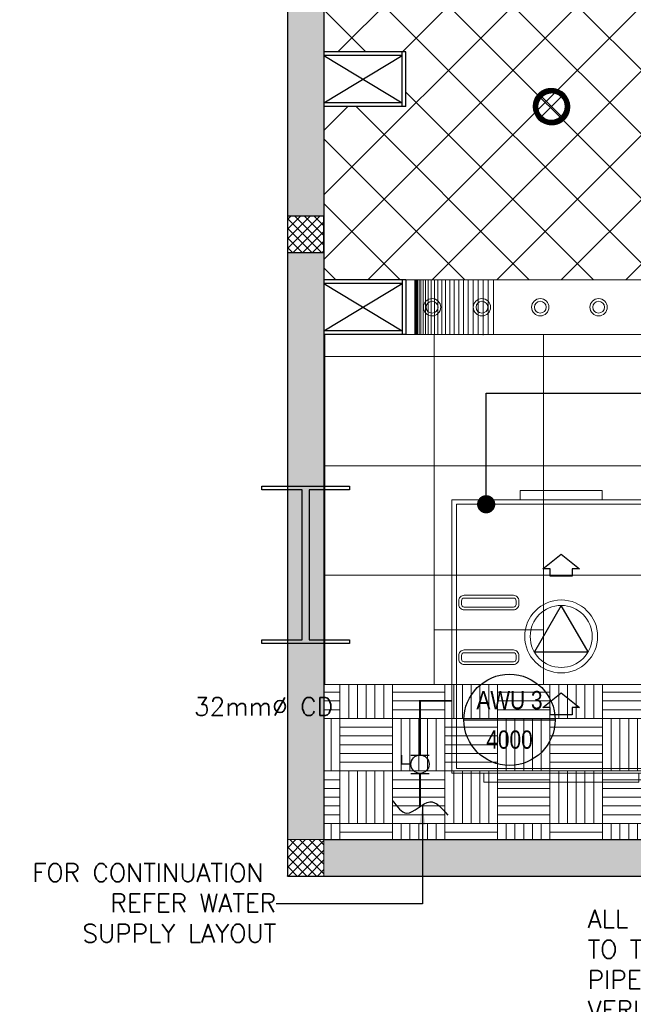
# Model space of a CAD drawing. Header units: millimetres. Extents: x -1469 to 52323, y -1368 to 13830.
# Tile 1 of 85: x -1469 to 1898, y -703 to 4697. Entities that reach past the tile are written whole.
import ezdxf
from ezdxf.enums import TextEntityAlignment as Align

# ---------------------------------------------------------------- set-up
doc = ezdxf.new("R2010")
doc.units = ezdxf.units.MM
doc.linetypes.add('CENTER', pattern=[2, 1.25, -0.25, 0.25, -0.25])
for name, color, linetype, lineweight, true_color in [('A-CEILING-01', 7, 'Continuous', 5, 0xd56ca8), ('A-CEILING-02', 7, 'Continuous', 5, 0xf27172), ('A-CEILING-03', 7, 'Continuous', 5, 0xfecc66), ('ACMV-VENTILATION FAN', 30, 'Continuous', 20, 0xff7f00), ('M-MEP-ELLG-LIGHT', 5, 'Continuous', 15, 0x0000ff), ('PLUMBING-WS-CW-PIPE', 5, 'Continuous', 0, 0x0000ff), ('XR-CP-DS$0$A-DOWN LIG', 9, 'Continuous', 0, 0x808080)]:
    doc.layers.add(name, color=color, linetype=linetype, lineweight=lineweight, true_color=true_color)
for name, color, linetype, lineweight in [('A-LIGHT', 1, 'Continuous', 5), ('A-Wall & Column', 2, 'Continuous', 0), ('ND_26_HATCH', 8, 'Continuous', 13)]:
    doc.layers.add(name, color=color, linetype=linetype, lineweight=lineweight)
for name, color, linetype, true_color in [('ACMV-EQP-DX', 30, 'Continuous', 0xff7f00), ('ACMV-FA-FLOW ARROW', 150, 'Continuous', 0x007fff), ('RCP LAYOUT', 9, 'Continuous', 0x808080), ('WATER-CW-PIPE', 5, 'Continuous', 0x0000ff)]:
    doc.layers.add(name, color=color, linetype=linetype, true_color=true_color)
for name, color, linetype in [('ACMV-MEPF_General Text', 7, 'Continuous'), ('Column', 4, 'Continuous'), ('Legend', 7, 'Continuous'), ('PLUMBING_EXISTING_WS_EQP', 7, 'Continuous'), ('WATER-General Text', 7, 'Continuous')]:
    doc.layers.add(name, color=color, linetype=linetype)
doc.styles.add('Arial Narrow', font='ARIALN.TTF')
doc.styles.add('Romans', font='Romans.shx')
doc.styles.get("Standard").update_dxf_attribs({"font": 'arial.ttf'})
doc.dimstyles.new('100_Romans_Dot', dxfattribs={"dimtxt": 100, "dimasz": 100, "dimexe": 50, "dimexo": 50, "dimgap": 50, "dimtad": 1, "dimdec": 0, "dimzin": 0, "dimdsep": 46, "dimtxsty": 'Romans', "dimblk": 'DOT', "dimcen": 0.09, "dimclrd": 256, "dimclre": 256, "dimadec": 0, "dimazin": 0, "dimtfac": 1, "dimtdec": 0, "dimtofl": 0, "dimtmove": 0, "dimatfit": 3, "dimldrblk": 'DOT', "dimfxl": 1, "dimtolj": 1, "dimtzin": 0, "dimarcsym": 0})
doc.dimstyles.new('ISO-25', dxfattribs={"dimtxt": 2.5, "dimasz": 2.5, "dimexe": 1.25, "dimexo": 0.625, "dimtad": 1, "dimtxsty": 'Standard', "dimcen": 2.5, "dimadec": 0, "dimazin": 0, "dimtfac": 1, "dimtmove": 0, "dimatfit": 3, "dimfxl": 1, "dimarcsym": 0})
pattern_1 = [(45, (451552.75, 162145.904), (-26.5165043, 26.5165043), []), (135, (451552.75, 162145.904), (-26.5165043, -26.5165043), [])]

# ---------------------------------------------------------------- blocks, each defined once
blk = doc.blocks.new('A$C81f607aa')
at = {"layer": 'ND_26_HATCH', "lineweight": -3, "true_color": 0x808080, "transparency": 33554687}
h = blk.add_hatch(color=8, dxfattribs=at)
h.dxf.hatch_style = 1
h.paths.add_polyline_path([(-15000, 13280), (-15200, 13280), (-15200, 0), (-11010, 0), (-11010, 650), (-10810, 650), (-10810, 850), (-11210, 850), (-11210, 200), (-15000, 200), (-15000, 8735.8), (-15000, 8835.8), (-15000, 9585.8), (-15000, 9685.8), (-15000, 10435.8), (-15000, 10535.8), (-15000, 11285.8), (-15000, 11385.8), (-15000, 12135.8), (-15000, 12235.8)])
h.paths.add_polyline_path([(-15200, 11087.2), (-15000, 11087.2), (-15000, 11287.2), (-15200, 11287.2)], flags=17)
h.paths.add_polyline_path([(-15200, 8211.4), (-15000, 8211.4), (-15000, 8411.4), (-15200, 8411.4)], flags=17)
h.paths.add_polyline_path([(-15200, 5830), (-15000, 5830), (-15000, 6030), (-15200, 6030)], flags=17)
h.paths.add_polyline_path([(-15200, 3420), (-15000, 3420), (-15000, 3620), (-15200, 3620)], flags=17)
h.paths.add_polyline_path([(-15200, 0), (-15000, 0), (-15000, 200), (-15200, 200)], flags=17)
h.paths.add_polyline_path([(-13205, 0.3), (-13005, 0.3), (-13005, 200.3), (-13205, 200.3)], flags=16)
h.paths.add_polyline_path([(-11210, 0), (-11010, 0), (-11010, 200), (-11210, 200)], flags=17)
h.paths.add_polyline_path([(-11010, 650), (-10810, 650), (-10810, 850), (-11010, 850)], flags=17)
at = {"layer": 'ND_26_HATCH', "lineweight": -3, "true_color": 0x808080}
h = blk.add_hatch(dxfattribs=at)
h.set_pattern_fill('ANSI37', color=8, scale=300)
h.set_pattern_definition(pattern_1)
h.paths.add_polyline_path([(-15000, 3620), (-15200, 3620), (-15200, 3420), (-15000, 3420)])
h = blk.add_hatch(dxfattribs=at)
h.set_pattern_fill('ANSI37', color=8, scale=300)
h.set_pattern_definition(pattern_1)
h.paths.add_polyline_path([(-15000, 200), (-15200, 200), (-15200, 0), (-15000, 0)])
at = {"color": 8, "true_color": 0x808080}
for p, q in [((-15000, 4240), (-14570, 4500)), ((-15000, 4500), (-14570, 4240)), ((-15000, 3250), (-14570, 2990)), ((-15000, 2990), (-14570, 3250))]:
    blk.add_line(p, q, dxfattribs=at)
at = {"layer": 'A-Wall & Column', "color": 8, "lineweight": -3, "true_color": 0x808080}
for p, q in [((-15200, 13480), (-15200, 0)), ((-15000, 13480), (-15000, 200)), ((-14550, 4520), (-15000, 4520)), ((-14570, 4500), (-15000, 4500)), ((-14570, 4220), (-14570, 4520)), ((-14550, 4220), (-14550, 4520)), ((-14570, 4240), (-15000, 4240)), ((-14550, 4220), (-15000, 4220)), ((-14550, 3270), (-15000, 3270)), ((-14570, 3250), (-15000, 3250)), ((-14570, 3270), (-14570, 2970)), ((-14550, 3270), (-14550, 2970)), ((-14570, 2990), (-15000, 2990)), ((-14550, 2970), (-15000, 2970)), ((-15000, 200), (-11210, 200)), ((-15200, 0), (-11010, 0))]:
    blk.add_line(p, q, dxfattribs=at)
blk.add_lwpolyline([(-15200, 3420), (-15000, 3420), (-15000, 3620), (-15200, 3620)], close=True, dxfattribs=at)
at = {"layer": 'A-Wall & Column', "color": 8, "true_color": 0x808080}
blk.add_lwpolyline([(-15200, 0), (-15000, 0), (-15000, 200), (-15200, 200)], close=True, dxfattribs=at)
at = {"layer": 'Column', "color": 8, "lineweight": -3, "true_color": 0x808080}
blk.add_lwpolyline([(-15119.5, 2118.4), (-15340.5, 2118.4), (-15340.5, 2138.4), (-14859.5, 2138.4), (-14859.5, 2118.4), (-15080.5, 2118.4), (-15080.5, 1296.4), (-14859.5, 1296.4), (-14859.5, 1276.4), (-15340.5, 1276.4), (-15340.5, 1296.4), (-15119.5, 1296.4)], close=True, dxfattribs=at)
blk = doc.blocks.new('XR-CP-DS$0$LIGHTSSS')
at = {"layer": 'XR-CP-DS$0$A-DOWN LIG', "color": 253}
for p, q in [((-376593.2, -158911.1), (-376593.2, -159211.1)), ((-376592.2, -158911.1), (-376592.2, -159211.1)), ((-376589.5, -158911.1), (-376589.5, -159211.1)), ((-376584.9, -158911.1), (-376584.9, -159211.1)), ((-376578.5, -158911.1), (-376578.5, -159211.1)), ((-376570.3, -158911.1), (-376570.3, -159211.1)), ((-376560.4, -158911.1), (-376560.4, -159211.1)), ((-376548.8, -158911.1), (-376548.8, -159211.1)), ((-376535.6, -158911.1), (-376535.6, -159211.1)), ((-376520.7, -158911.1), (-376520.7, -159211.1)), ((-376504.3, -158911.1), (-376504.3, -159211.1)), ((-376486.5, -158911.1), (-376486.5, -159211.1)), ((-376467.2, -158911.1), (-376467.2, -159211.1)), ((-376446.7, -158911.1), (-376446.7, -159211.1)), ((-376424.9, -158911.1), (-376424.9, -159211.1)), ((-376402.1, -158911.1), (-376402.1, -159211.1)), ((-376378.2, -158911.1), (-376378.2, -159211.1)), ((-376353.4, -158911.1), (-376353.4, -159211.1)), ((-376327.7, -158911.1), (-376327.7, -159211.1)), ((-376301.4, -158911.1), (-376301.4, -159211.1)), ((-376274.5, -158911.1), (-376274.5, -159211.1)), ((-376247.1, -158911.1), (-376247.1, -159211.1)), ((-376219.3, -158914.5), (-376219.3, -159214.5)), ((-376191.3, -158911.1), (-376191.3, -159211.1)), ((-376163.2, -158911.1), (-376163.2, -159211.1))]:
    blk.add_line(p, q, dxfattribs=at)
blk.add_lwpolyline([(-367488.2, -158911.1), (-371158.2, -158911.1), (-371158.2, -158261.1), (-373348.2, -158261.1), (-373348.2, -158911.1), (-376643.2, -158911.1), (-376643.2, -159211.1), (-373048.2, -159211.1), (-373048.2, -158561.1), (-371458.2, -158561.1), (-371458.2, -159211.1), (-367488.2, -159211.1)], close=True, dxfattribs=at)
blk = doc.blocks.new('*U46')
at = {"lineweight": 0}
h = blk.add_hatch(dxfattribs=at)
h.set_pattern_fill('ANSI31', color=0)
h.set_pattern_definition([(45, (0, 0), (-0.08838835, 0.08838835), [])])
h.paths.add_polyline_path([(-70.7, 70.7), (-53, 53, -0.414214), (53, 53), (70.7, 70.7, 0.414214)])
h.paths.add_polyline_path([(75, 0, -0.198912), (53, -53), (70.7, -70.7, 0.198912), (100, 0, 0.198912), (70.7, 70.7), (53, 53, -0.198912)])
h.paths.add_polyline_path([(-53, -53), (-70.7, -70.7, 0.414214), (70.7, -70.7), (53, -53, -0.414214)])
h.paths.add_polyline_path([(-75, 0, -0.198912), (-53, 53), (-70.7, 70.7, 0.198912), (-100, 0, 0.198912), (-70.7, -70.7), (-53, -53, -0.198912)])
at = {"color": 0}
for p, q in [((-53, 53), (53, -53)), ((-53, -53), (53, 53))]:
    blk.add_line(p, q, dxfattribs=at)
at = {"color": 0, "lineweight": 0}
for radius in [100, 75]:
    blk.add_circle((0, 0), radius, dxfattribs=at)
blk = doc.blocks.new('LIGHT-600X600MM')
at = {"color": 0}
blk.add_line((300, 0), (-300, 0), dxfattribs=at)
blk.add_lwpolyline([(-300, 300), (-300, -300), (300, -300), (300, 300)], close=True, dxfattribs=at)
for points in [[(-165, 160), (-165, 140, 0.414214), (-135, 110), (135, 110, 0.414214), (165, 140), (165, 160, 0.414214), (135, 190), (-135, 190, 0.414214)], [(-150, 160), (-150, 140, 0.414214), (-135, 125), (135, 125, 0.414214), (150, 140), (150, 160, 0.414214), (135, 175), (-135, 175, 0.414214)], [(-165, -160), (-165, -140, -0.414214), (-135, -110), (135, -110, -0.414214), (165, -140), (165, -160, -0.414214), (135, -190), (-135, -190, -0.414214)], [(-150, -160), (-150, -140, -0.414214), (-135, -125), (135, -125, -0.414214), (150, -140), (150, -160, -0.414214), (135, -175), (-135, -175, -0.414214)]]:
    blk.add_lwpolyline(points, format="xyb", close=True, dxfattribs=at)
blk.add_attdef('E', text='', height=100).set_placement((400, 250), align=Align.MIDDLE_CENTER)
blk = doc.blocks.new('A$C98a85b24')
at = {"layer": 'M-MEP-ELLG-LIGHT', "color": 8, "true_color": 0x808080}
for name, p in [('*U46', (-2741, 4220)), ('LIGHT-600X600MM', (-3085, 1350))]:
    blk.add_blockref(name, p, dxfattribs=at)
blk = doc.blocks.new('A$C137d50fb')
at = {"layer": 'M-MEP-ELLG-LIGHT', "color": 8, "lineweight": 13, "true_color": 0x808080}
for centre, radius in [((4045.7, -9710), 47.5), ((4363.4, -9710), 47.5), ((4681.1, -9710), 47.5), ((4998.9, -9710), 47.5), ((5316.6, -9710), 47.5), ((5636.6, -9710), 47.5), ((4045.7, -9710), 32.5), ((4363.4, -9710), 32.5), ((4681.1, -9710), 32.5), ((4998.9, -9710), 32.5), ((5316.6, -9710), 32.5), ((5636.6, -9710), 32.5), ((593.8, -10360), 47.5), ((867.3, -10360), 47.5), ((1187.3, -10360), 47.5), ((1507.3, -10360), 47.5), ((1827.3, -10360), 47.5), ((2147.3, -10360), 47.5), ((2467.3, -10360), 47.5), ((2787.3, -10360), 47.5), ((3107.3, -10360), 47.5), ((3427.3, -10360), 47.5), ((3747.3, -10360), 47.5), ((5935, -10360), 47.5), ((6255, -10360), 47.5), ((6575, -10360), 47.5), ((6895, -10360), 47.5), ((7215, -10360), 47.5), ((7535, -10360), 47.5), ((7855, -10360), 47.5), ((8175, -10360), 47.5), ((8495, -10360), 47.5), ((8815, -10360), 47.5), ((9135, -10360), 47.5), ((9408.5, -10360), 47.5), ((593.8, -10360), 32.5), ((867.3, -10360), 32.5), ((1187.3, -10360), 32.5), ((1507.3, -10360), 32.5), ((1827.3, -10360), 32.5), ((2147.3, -10360), 32.5), ((2467.3, -10360), 32.5), ((2787.3, -10360), 32.5), ((3107.3, -10360), 32.5), ((3427.3, -10360), 32.5), ((3747.3, -10360), 32.5), ((5935, -10360), 32.5), ((6255, -10360), 32.5), ((6575, -10360), 32.5), ((6895, -10360), 32.5), ((7215, -10360), 32.5), ((7535, -10360), 32.5), ((7855, -10360), 32.5), ((8175, -10360), 32.5), ((8495, -10360), 32.5), ((8815, -10360), 32.5), ((9135, -10360), 32.5), ((9408.5, -10360), 32.5)]:
    blk.add_circle(centre, radius, dxfattribs=at)
blk = doc.blocks.new('A$C256bf26b')
at = {"layer": 'A-CEILING-01', "true_color": 0x808080}
h = blk.add_hatch(dxfattribs=at)
h.set_pattern_fill('ANSI37', color=8, scale=2000)
h.set_pattern_definition([(45, (0, 0), (-176.7767, 176.7767), []), (135, (0, 0), (-176.7767, -176.7767), [])])
edge = h.paths.add_edge_path()
edge.add_line((17350, 13380), (12020, 13380))
edge.add_line((12020, 13380), (12020, 13280))
edge.add_line((12020, 13280), (11820, 13280))
edge.add_line((11820, 13280), (11820, 13380))
edge.add_line((11820, 13380), (6090, 13380))
edge.add_line((6090, 13380), (6090, 13280))
edge.add_line((6090, 13280), (5890, 13280))
edge.add_line((5890, 13280), (5890, 13380))
edge.add_line((5890, 13380), (350, 13380))
edge.add_line((350, 13380), (200, 13380))
edge.add_line((200, 13380), (200, 4520))
edge.add_line((200, 4520), (650, 4520))
edge.add_line((650, 4520), (650, 4220))
edge.add_line((650, 4220), (200, 4220))
edge.add_line((200, 4220), (200, 3270))
edge.add_line((200, 3270), (3945, 3270))
edge.add_line((3945, 3270), (3945, 3920))
edge.add_line((3945, 3920), (6135, 3920))
edge.add_line((6135, 3920), (6135, 3270))
edge.add_line((6135, 3270), (9805, 3270))
edge.add_line((9805, 3270), (9805, 3070))
edge.add_line((9805, 3070), (10125.7, 3070))
edge.add_line((10125.7, 3070), (10125.7, 3423))
edge.add_line((10125.7, 3423), (11242.1, 4539.4))
edge.add_line((11242.1, 4539.4), (10770.1, 5011.3))
edge.add_line((10770.1, 5011.3), (11904.4, 6145.6))
edge.add_line((11904.4, 6145.6), (14298.8, 8540))
edge.add_line((14298.8, 8540), (14450, 8540))
edge.add_line((14450, 8540), (14450, 9620))
edge.add_line((14450, 9620), (14450, 12330))
edge.add_arc((15200, 12330), 750, 90, 180, ccw=False)
edge.add_line((15200, 13080), (17350, 13080))
edge.add_line((17350, 13080), (17350, 13380))
h.paths.add_polyline_path([(5890.1, 11294.2), (6090.1, 11294.2), (6090.1, 11094.2), (5890.1, 11094.2)], flags=16)
h.paths.add_polyline_path([(5890.1, 9330), (6090.1, 9330), (6090.1, 9130), (5890.1, 9130)], flags=16)
h.paths.add_polyline_path([(5890, 8418.4), (6090, 8418.4), (6090, 8218.4), (5890, 8218.4)], flags=16)
h.paths.add_polyline_path([(5890, 6030), (6090, 6030), (6090, 5830), (5890, 5830)], flags=16)
h.paths.add_polyline_path([(11820, 8418.4), (12020, 8418.4), (12020, 8218.4), (11820, 8218.4)], flags=16)
h.paths.add_polyline_path([(11820, 9330), (12020, 9330), (12020, 9130), (11820, 9130)], flags=16)
h.paths.add_polyline_path([(11820.1, 11294.2), (12020.1, 11294.2), (12020.1, 11094.2), (11820.1, 11094.2)], flags=16)
at = {"layer": 'A-CEILING-02', "true_color": 0x808080}
h = blk.add_hatch(dxfattribs=at)
h.set_pattern_fill('_USER', color=8, scale=600, double=1, pattern_type=0)
h.set_pattern_definition([(0, (9805, 1050), (0, 600), []), (90, (9805, 1050), (-600, 4e-14), [])])
h.paths.add_polyline_path([(200, 1050), (200, 2970), (4245, 2970), (4245, 3620), (5835, 3620), (5835, 2970), (9805, 2970), (9805, 1050)])
at = {"layer": 'A-CEILING-03', "true_color": 0x808080}
h = blk.add_hatch(dxfattribs=at)
h.set_pattern_fill('AR-PARQ1', color=8, scale=24)
h.set_pattern_definition([(90, (0, 0), (-288, 288), [288, -288]), (90, (48, 0), (-288, 288), [288, -288]), (90, (96, 0), (-288, 288), [288, -288]), (90, (144, 0), (-288, 288), [288, -288]), (90, (192, 0), (-288, 288), [288, -288]), (90, (240, 0), (-288, 288), [288, -288]), (90, (288, 0), (-288, 288), [288, -288]), (0, (0, 288), (288, -288), [288, -288]), (0, (0, 336), (288, -288), [288, -288]), (0, (0, 384), (288, -288), [288, -288]), (0, (0, 432), (288, -288), [288, -288]), (0, (0, 480), (288, -288), [288, -288]), (0, (0, 528), (288, -288), [288, -288]), (0, (0, 576), (288, -288), [288, -288])])
h.paths.add_polyline_path([(200, 200), (3990, 200), (3990, 850), (7990, 850), (7990, 200), (9805, 200), (9805, 1050), (200, 1050)])
at = {"layer": 'A-CEILING-01', "color": 8, "true_color": 0x808080}
blk.add_lwpolyline([(11820, 13380), (6090, 13380), (6090, 13280), (5890, 13280), (5890, 13380), (350, 13380), (200, 13380), (200, 4520), (650, 4520), (650, 4220), (200, 4220), (200, 3270), (3945, 3270), (3945, 3920), (6135, 3920), (6135, 3270), (9805, 3270)], dxfattribs=at)
for points in [[(200, 1050), (200, 2970), (4245, 2970), (4245, 3620), (5835, 3620), (5835, 2970), (9805, 2970), (9805, 1050)], [(200, 200), (3990, 200), (3990, 850), (7990, 850), (7990, 200), (9805, 200), (9805, 1050), (200, 1050)]]:
    blk.add_lwpolyline(points, close=True, dxfattribs=at)
at = {"color": 8, "true_color": 0x808080}
blk.add_blockref('A$C81f607aa', (15200, 0), dxfattribs=at)
at = {"layer": 'A-LIGHT', "color": 8, "true_color": 0x808080}
for name, p in [('A$C98a85b24', (4190, 0)), ('A$C137d50fb', (200, 13480))]:
    blk.add_blockref(name, p, dxfattribs=at)
at = {"layer": 'XR-CP-DS$0$A-DOWN LIG', "color": 8, "lineweight": 0, "true_color": 0x808080}
blk.add_blockref('XR-CP-DS$0$LIGHTSSS', (377293.2, 162181.1), dxfattribs=at)
blk = doc.blocks.new('EQP TAG')
at = {"layer": 'Legend'}
blk.add_line((-250, 0), (250, 0), dxfattribs=at)
blk.add_circle((0, 0), 250, dxfattribs=at)
at = {"layer": 'Legend', "style": 'Arial Narrow'}
for tag, p in [('EQP_TAG', (0, 108.3)), ('CFM', (0, -108.3))]:
    blk.add_attdef(tag, text='', height=100, dxfattribs=at).set_placement(p, align=Align.MIDDLE_CENTER)
blk = doc.blocks.new('WAVES AWU - 4000 CFM')
at = {"layer": 'ACMV-FA-FLOW ARROW'}
for points in [[(0, 1250.8), (100, 1170.8), (60, 1170.8), (60, 1130.8), (-60, 1130.8), (-60, 1170.8), (-100, 1170.8), (0, 1250.8)], [(0, 490.8), (100, 410.8), (60, 410.8), (60, 370.8), (-60, 370.8), (-60, 410.8), (-100, 410.8), (0, 490.8)]]:
    blk.add_lwpolyline(points, dxfattribs=at)
blk.add_lwpolyline([(0, 970), (-147.2, 715), (147.2, 715)], close=True, dxfattribs=at)
at = {"layer": 'ACMV-VENTILATION FAN'}
for points in [[(-225, 1550), (225, 1550), (225, 1600), (-225, 1600)], [(-600, 1550), (600, 1550), (600, 50), (-600, 50)], [(-575, 1525), (575, 1525), (575, 75), (-575, 75)], [(-425, 50), (425, 50), (425, 0), (-425, 0)]]:
    blk.add_lwpolyline(points, close=True, dxfattribs=at)
for radius in [200, 170]:
    blk.add_circle((0, 800), radius, dxfattribs=at)
blk = doc.blocks.new('_DOT')
at = {"color": 0, "linetype": 'ByBlock', "lineweight": -2}
blk.add_line((-0.5, 0), (-1, 0), dxfattribs=at)
at = {"color": 0, "linetype": 'ByBlock', "lineweight": -2, "const_width": 0.5}
blk.add_lwpolyline([(-0.25, 0, 1), (0.25, 0, 1)], format="xyb", close=True, dxfattribs=at)
blk = doc.blocks.new('WS-BV')
at = {"layer": 'PLUMBING_EXISTING_WS_EQP', "color": 0}
for p, q in [((-50, 50), (-50, -50)), ((50, 50), (50, -50))]:
    blk.add_line(p, q, dxfattribs=at)
blk.add_lwpolyline([(0, 50), (0, 100), (50, 100)], dxfattribs=at)
blk.add_circle((0, 0), 50, dxfattribs=at)

msp = doc.modelspace()

# ---------------------------------------------------------------- linework, layer by layer
at = {"layer": 'PLUMBING-WS-CW-PIPE', "linetype": 'CENTER', "ltscale": 3, "const_width": 10}
for points in [[(902.1, 960.6), (727.7, 960.6), (727.7, 663.4)], [(727.7, 563.4), (727.7, 381.4)]]:
    msp.add_lwpolyline(points, dxfattribs=at)
at = {"layer": 'WATER-CW-PIPE'}
msp.add_spline([(578.5, 412.7), (654.5, 345.7), (781.8, 406.9), (879.4, 333.7)], degree=3, dxfattribs=at)

# ---------------------------------------------------------------- block references
msp.add_blockref('WAVES AWU - 4000 CFM', (1502.1, 514.1))
at = {"layer": 'ACMV-EQP-DX'}
msp.add_blockref('EQP TAG', (1218.5, 856.7), dxfattribs=at).add_auto_attribs({'EQP_TAG': 'AWU 3', 'CFM': '4000'})
at = {"layer": 'PLUMBING_EXISTING_WS_EQP', "rotation": 90}
msp.add_blockref('WS-BV', (727.7, 613.4), dxfattribs=at)
at = {"layer": 'RCP LAYOUT'}
msp.add_blockref('A$C256bf26b', (0, 0), dxfattribs=at)

# ---------------------------------------------------------------- texts
at = {"layer": 'ACMV-MEPF_General Text', "char_height": 100}
for s, width, gutter_width, heights, insert, attachment_point in [('{\\Fromans|c0;32mm%%C CD}', 1492.831, 15540.7, [617], (-131, 929.7), 5), ('\\pxql;{\\Fromans|c0;ALL CHILLED WATER PIPES ARE CONNECTED TO THE EXISTING AIRPORT CHILLED WATER PIPE LINES. FINAL POSITION TO BE FIELD VERIFIED.}', 3220.334, 1, [0], (1647.4, -484.9), 4)]:
    msp.add_mtext_dynamic_manual_height_columns(s, width=width, gutter_width=gutter_width, heights=heights, dxfattribs=dict(at, insert=insert, attachment_point=attachment_point))
at = {"layer": 'WATER-General Text', "insert": (-61.6, -147.8), "char_height": 100, "attachment_point": 6}
msp.add_mtext_dynamic_manual_height_columns('\\pxqr;{\\Fromans|c0;FOR CONTINUATION  REFER WATER SUPPLY LAYOUT}', width=1529.195, gutter_width=1, heights=[0], dxfattribs=at)

# ---------------------------------------------------------------- leaders
for points, dimstyle, override in [([(1090.5, 2039.1), (1090.5, 2648.6), (2021.9, 2648.6)], '100_Romans_Dot', {"dimtad": 0}), ([(740.4, 382), (740.4, -151.9), (-61.6, -151.9)], 'ISO-25', {"dimasz": 100, "dimtad": 0})]:
    msp.add_leader(points, dimstyle=dimstyle, override=override)

doc.saveas('drawing.dxf')
